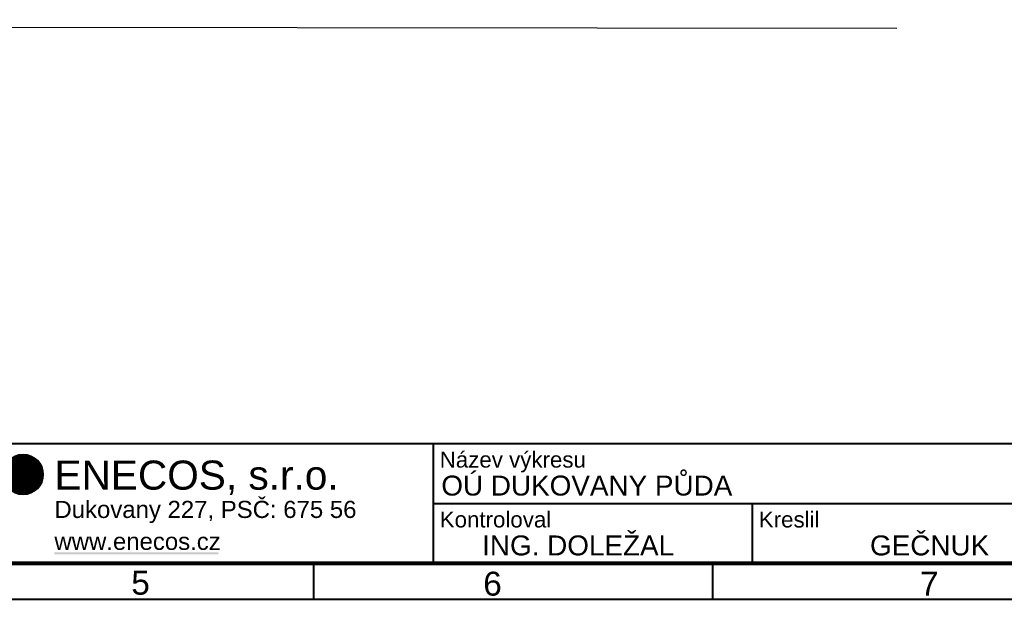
# Model space of a CAD drawing. Extents: x -12025 to 39812, y -28775 to 12.
# Tile 7 of 11: x 20714 to 33057, y -28613 to -21337. Entities that reach past the tile are written whole.
import ezdxf
from ezdxf.enums import TextEntityAlignment as Align

# ---------------------------------------------------------------- set-up
doc = ezdxf.new("R2010")
doc.units = 0
doc.header["$MEASUREMENT"] = 0
for name, color, linetype in [('OÚ Dukovany půdorys podklad půda', 7, 'Continuous'), ('Ramecek', 7, 'Continuous'), ('Zakladni', 7, 'Continuous')]:
    doc.layers.add(name, color=color, linetype=linetype)
doc.styles.add('Arial', font='txt')
doc.styles.add('Arial_B', font='txt')

# ---------------------------------------------------------------- blocks, each defined once
blk = doc.blocks.new('(1)')
at = {"color": 7, "linetype": 'Continuous'}
for p, q in [((0, -413), (267, -235)), ((38, -490), (394, -235)), ((153, -541), (420, -324))]:
    blk.add_line(p, q, dxfattribs=at)
at = {"color": 2, "linetype": 'Continuous', "const_width": 254}
for points in [[(356, -159, 0.414214), (229, -286)], [(483, -286, 0.414214), (356, -159)], [(229, -286, 0.414214), (356, -413)], [(356, -413, 0.414214), (483, -286)]]:
    blk.add_lwpolyline(points, format="xyb", dxfattribs=at)
at = {"color": 7, "linetype": 'Continuous'}
blk.add_circle((356, -286), 254, dxfattribs=at)
blk.add_solid([(750, -1262), (2803, -1262), (750, -1287), (2803, -1287)], dxfattribs=at)
at = {"color": 7, "linetype": 'Continuous', "style": 'Arial'}
for s, height, p in [('ENECOS, s.r.o.', 364.3, (750, -476)), ('Dukovany 227, PSČ: 675 56', 214.8, (750, -831)), ('www.enecos.cz', 214.8, (750, -1231))]:
    blk.add_text(s, height=height, dxfattribs=at).set_placement(p)
blk = doc.blocks.new('(7)')
at = {"color": 7, "linetype": 'Continuous', "style": 'Arial_B'}
blk.add_text('OÚ DUKOVANY PŮDA', height=250, dxfattribs=at).set_placement((-13200, 650))

msp = doc.modelspace()

# ---------------------------------------------------------------- linework, layer by layer
at = {"layer": 'OÚ Dukovany půdorys podklad půda', "color": 9, "linetype": 'Continuous'}
msp.add_line((31708, -21447), (11569, -21428), dxfattribs=at)
at = {"layer": 'Ramecek', "color": 7, "linetype": 'Continuous'}
for points, const_width in [([(0, -28600), (39800, -28600), (39800, 0), (0, 0)], 25), ([(400, -28150), (39400, -28150), (39400, -450), (400, -450)], 50), ([(25900, -26650), (18400, -26650), (18400, -28150), (25900, -28150)], 25)]:
    msp.add_lwpolyline(points, close=True, dxfattribs=dict(at, const_width=const_width))
at = {"layer": 'Ramecek', "color": 7, "linetype": 'Continuous', "const_width": 25}
for points in [[(25900, -26650), (39400, -26650)], [(25900, -26650), (25900, -28150)], [(25900, -27400), (39400, -27400)], [(29900, -27400), (29900, -28150)], [(24400, -28594), (24400, -28150)], [(29400, -28150), (29400, -28594)]]:
    msp.add_lwpolyline(points, dxfattribs=at)

# ---------------------------------------------------------------- block references
at = {"layer": 'Ramecek', "color": 7, "linetype": 'Continuous'}
msp.add_blockref('(1)', (20400, -26750), dxfattribs=at)
at = {"layer": 'Zakladni', "color": 7, "linetype": 'Continuous'}
msp.add_blockref('(7)', (39200, -27950), dxfattribs=at)

# ---------------------------------------------------------------- texts
at = {"layer": 'Ramecek', "color": 7, "linetype": 'Continuous', "style": 'Arial'}
for s, height, p in [('Název výkresu', 200, (25980, -26950)), ('Kontroloval', 200, (25980, -27700)), ('Kreslil', 200, (29980, -27700)), ('5', 300, (22113, -28542)), ('6', 300, (26525, -28554)), ('7', 300, (32000, -28554))]:
    msp.add_text(s, height=height, dxfattribs=at).set_placement(p)
at = {"layer": 'Ramecek', "color": 7, "linetype": 'Continuous', "style": 'Arial_B'}
for s, p in [('ING. DOLEŽAL', (28918, -28050)), ('GEČNUK', (32868, -28050))]:
    msp.add_text(s, height=250, dxfattribs=at).set_placement(p, align=Align.RIGHT)

doc.saveas('drawing.dxf')
